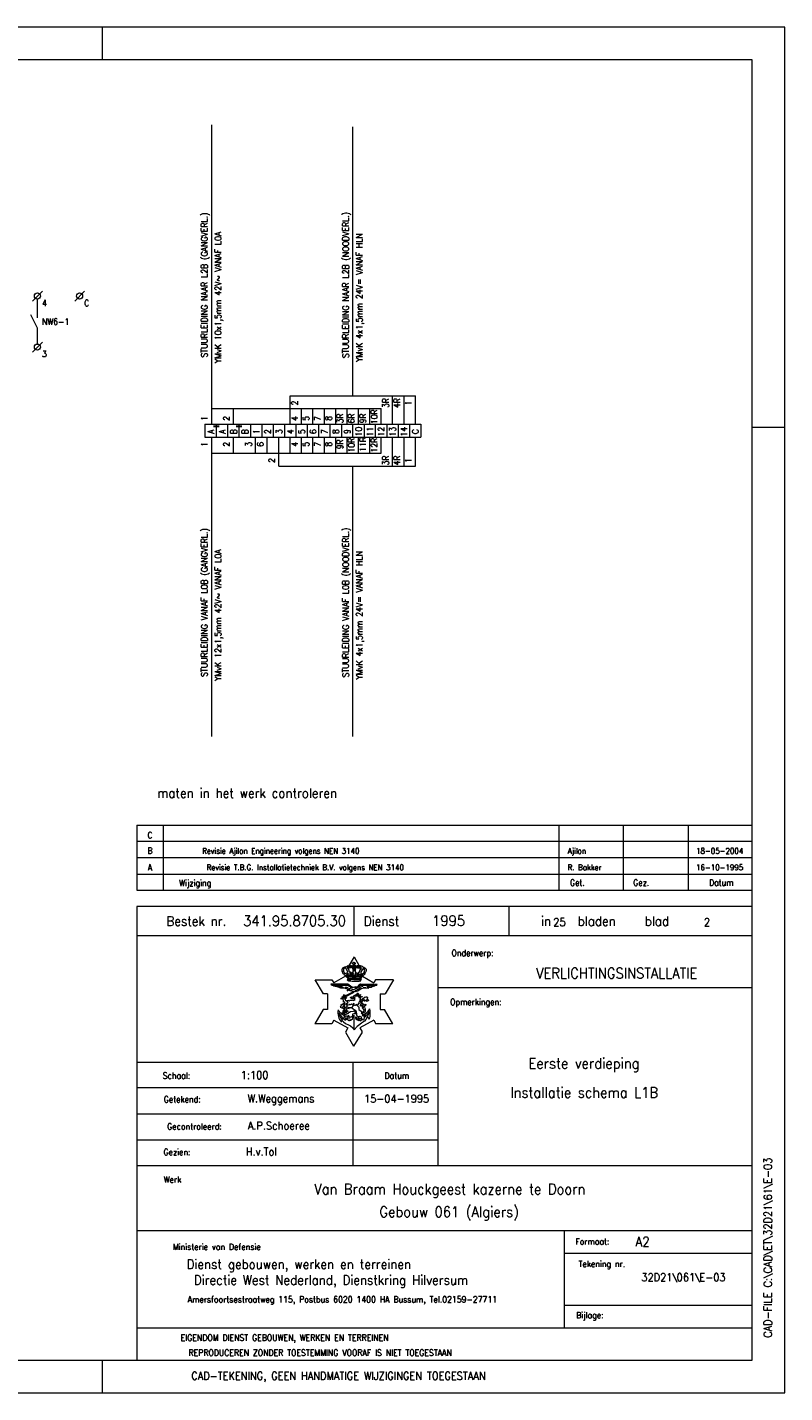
# Model space of a CAD drawing. Header units: metres. Extents: x 0 to 59.4, y 0 to 42.
# Tile 3 of 3: x 36.1 to 59.4, y 0 to 42. Entities that reach past the tile are written whole.
import ezdxf
from ezdxf.enums import TextEntityAlignment as Align

# ---------------------------------------------------------------- set-up
doc = ezdxf.new("R2010")
doc.units = ezdxf.units.M
doc.header["$MEASUREMENT"] = 0
doc.layers.add('Level 1', color=1, linetype='Continuous', lineweight=0)
doc.styles.add('Style-STANDARD', font='STANDARD.shx')

# ---------------------------------------------------------------- blocks, each defined once
blk = doc.blocks.new('A2')
at = {"layer": 'Level 1', "color": 1, "linetype": 'Continuous', "lineweight": 0}
for p, q in [((5.94, 4.2), (0, 4.2)), ((3.84, 4.1), (3.84, 4.2)), ((5.94, 0), (5.94, 4.2)), ((5.84, 2.97), (5.94, 2.97)), ((3.84, 0), (3.84, 0.1)), ((0, 0), (5.94, 0))]:
    blk.add_line(p, q, dxfattribs=at)
at = {"layer": 'Level 1', "color": 140, "linetype": 'Continuous', "lineweight": 0}
blk.add_3dface([(0.1, 0.1), (5.84, 0.1), (5.84, 4.1), (0.1, 4.1)], dxfattribs=at)

msp = doc.modelspace()

# ---------------------------------------------------------------- linework, layer by layer
at = {"layer": 'Level 1', "color": 1, "linetype": 'Continuous', "lineweight": 0}
for p, q in [((41.758, 39), (41.758, 29.789)), ((46.102, 38.938), (46.102, 30.669)), ((36.254, 33.578), (36.559, 33.883)), ((36.402, 33.062), (36.402, 33.625)), ((37.555, 33.578), (37.855, 33.883)), ((36.402, 32.742), (36.203, 33.156)), ((36.402, 32.273), (36.402, 32.742)), ((36.254, 32.008), (36.559, 32.312)), ((44.184, 30.271), (44.184, 30.669)), ((44.184, 30.669), (48.035, 30.669)), ((47.332, 29.789), (47.332, 30.669)), ((47.684, 29.789), (47.684, 30.669)), ((48.035, 29.789), (48.035, 30.669)), ((41.758, 30.271), (46.98, 30.271)), ((42.434, 29.789), (42.434, 30.271)), ((44.184, 29.789), (44.184, 30.271)), ((44.531, 29.789), (44.531, 30.271)), ((44.883, 29.789), (44.883, 30.271)), ((45.234, 29.789), (45.234, 30.271)), ((45.586, 29.789), (45.586, 30.271)), ((45.937, 29.789), (45.937, 30.271)), ((46.285, 29.789), (46.285, 30.271)), ((46.633, 29.789), (46.633, 30.271)), ((46.98, 29.789), (46.98, 30.271)), ((41.555, 29.789), (41.555, 29.391)), ((41.555, 29.789), (48.203, 29.789)), ((41.82, 29.742), (42, 29.742)), ((41.82, 29.734), (42, 29.734)), ((41.82, 29.719), (42, 29.719)), ((41.906, 29.789), (41.906, 29.391)), ((42.254, 29.789), (42.254, 29.391)), ((42.519, 29.742), (42.695, 29.742)), ((42.519, 29.734), (42.695, 29.734)), ((42.519, 29.719), (42.695, 29.719)), ((42.605, 29.789), (42.605, 29.391)), ((42.957, 29.789), (42.957, 29.391)), ((43.305, 29.789), (43.305, 29.391)), ((43.656, 29.789), (43.656, 29.391)), ((44.004, 29.789), (44.004, 29.391)), ((44.355, 29.789), (44.355, 29.391)), ((44.703, 29.789), (44.703, 29.391)), ((45.055, 29.789), (45.055, 29.391)), ((45.406, 29.789), (45.406, 29.391)), ((45.758, 29.789), (45.758, 29.391)), ((46.102, 29.789), (46.102, 29.391)), ((46.453, 29.789), (46.453, 29.391)), ((46.801, 29.789), (46.801, 29.391)), ((47.152, 29.789), (47.152, 29.391)), ((47.504, 29.789), (47.504, 29.391)), ((47.852, 29.789), (47.852, 29.391)), ((48.203, 29.789), (48.203, 29.391)), ((41.555, 29.391), (48.203, 29.391)), ((41.758, 29.391), (41.758, 20.188)), ((42.434, 28.903), (42.434, 29.391)), ((43.117, 28.903), (43.117, 29.391)), ((43.477, 28.903), (43.477, 29.391)), ((43.836, 28.504), (43.836, 29.391)), ((44.184, 28.903), (44.184, 29.391)), ((44.531, 28.903), (44.531, 29.391)), ((44.883, 28.903), (44.883, 29.391)), ((45.234, 28.903), (45.234, 29.391)), ((45.586, 28.903), (45.586, 29.391)), ((45.937, 28.903), (45.937, 29.391)), ((46.285, 28.903), (46.285, 29.391)), ((46.633, 28.903), (46.633, 29.391)), ((46.98, 28.903), (46.98, 29.391)), ((47.332, 28.504), (47.332, 29.391)), ((47.684, 28.504), (47.684, 29.391)), ((48.035, 28.504), (48.035, 29.391)), ((41.758, 28.903), (46.98, 28.903)), ((43.836, 28.504), (48.035, 28.504)), ((46.102, 28.504), (46.102, 20.188)), ((39.462, 17.461), (58.4, 17.461)), ((39.462, 17.461), (39.462, 15.461)), ((40.267, 17.461), (40.267, 15.461)), ((52.447, 17.461), (52.447, 15.461)), ((54.431, 17.461), (54.431, 15.461)), ((56.427, 17.461), (56.427, 15.461)), ((39.462, 16.961), (58.4, 16.961)), ((39.462, 16.461), (58.4, 16.461)), ((39.462, 15.953), (58.4, 15.953)), ((39.462, 15.461), (58.4, 15.461)), ((39.462, 14.953), (39.462, 1)), ((58.4, 14.953), (39.462, 14.953)), ((46.146, 14.062), (46.146, 14.953)), ((50.923, 14.062), (50.923, 14.953)), ((39.462, 14.062), (58.4, 14.062)), ((48.732, 6.984), (48.732, 14.062)), ((45.779, 13.031), (45.802, 13.07)), ((45.779, 12.984), (45.779, 13.031)), ((45.802, 13.07), (45.838, 13.094)), ((45.845, 13.055), (45.818, 13.016)), ((45.838, 13.094), (45.884, 13.109)), ((45.861, 13.055), (45.845, 13.055)), ((45.892, 13.07), (45.861, 13.055)), ((45.884, 13.109), (45.908, 13.102)), ((45.959, 12.938), (45.892, 13.07)), ((45.908, 13.102), (45.927, 13.109)), ((45.927, 13.109), (45.939, 13.133)), ((45.939, 13.133), (45.955, 13.133)), ((45.966, 13.109), (45.943, 13.078)), ((45.943, 13.078), (45.943, 13.047)), ((45.943, 13.047), (45.963, 13.055)), ((45.955, 13.133), (45.966, 13.149)), ((45.963, 13.055), (45.982, 12.992)), ((45.966, 13.149), (45.986, 13.141)), ((46.099, 13.102), (45.966, 13.109)), ((45.986, 13.141), (46.025, 13.149)), ((46.146, 13.406), (45.994, 13.149)), ((46.025, 13.149), (46.041, 13.141)), ((46.041, 13.141), (46.056, 13.141)), ((46.056, 13.141), (46.103, 13.125)), ((46.099, 13.188), (46.099, 13.219)), ((46.099, 13.219), (46.13, 13.219)), ((46.13, 13.188), (46.099, 13.188)), ((46.13, 12.961), (46.099, 13.102)), ((46.103, 13.125), (46.111, 13.149)), ((46.111, 13.149), (46.13, 13.172)), ((46.17, 13.133), (46.115, 13.133)), ((46.13, 13.219), (46.13, 13.242)), ((46.13, 13.242), (46.154, 13.242)), ((46.13, 13.172), (46.13, 13.188)), ((46.13, 13.133), (46.138, 12.984)), ((46.146, 13.406), (46.298, 13.149)), ((46.154, 13.242), (46.154, 13.219)), ((46.154, 13.219), (46.185, 13.219)), ((46.185, 13.188), (46.158, 13.188)), ((46.158, 13.188), (46.158, 13.172)), ((46.158, 13.172), (46.177, 13.156)), ((46.166, 12.984), (46.17, 13.133)), ((46.17, 13.133), (46.177, 13.133)), ((46.177, 13.156), (46.177, 13.133)), ((46.177, 13.133), (46.216, 13.125)), ((46.189, 13.078), (46.177, 12.953)), ((46.185, 13.219), (46.185, 13.188)), ((46.209, 13.102), (46.189, 13.078)), ((46.295, 13.109), (46.209, 13.102)), ((46.216, 13.125), (46.24, 13.141)), ((46.24, 13.141), (46.295, 13.149)), ((46.295, 13.149), (46.341, 13.141)), ((46.341, 13.102), (46.295, 13.109)), ((46.306, 12.922), (46.341, 13.039)), ((46.338, 13.141), (46.396, 13.117)), ((46.338, 13.024), (46.361, 13.024)), ((46.369, 13.086), (46.341, 13.102)), ((46.361, 13.024), (46.369, 13.086)), ((46.423, 13.047), (46.38, 12.977)), ((46.396, 13.117), (46.423, 13.094)), ((46.423, 13.094), (46.451, 13.086)), ((46.455, 13.024), (46.423, 13.047)), ((46.451, 13.086), (46.486, 13.062)), ((46.474, 13), (46.455, 13.024)), ((46.486, 13.062), (46.517, 13.031)), ((46.517, 13.031), (46.517, 12.984)), ((44.951, 12.703), (45.466, 12.703)), ((45.205, 12.274), (44.951, 12.703)), ((45.466, 12.703), (45.521, 12.609)), ((45.884, 12.812), (45.521, 12.609)), ((45.783, 12.969), (45.779, 12.984)), ((45.798, 12.938), (45.783, 12.969)), ((45.802, 12.914), (45.798, 12.938)), ((45.814, 12.883), (45.802, 12.914)), ((45.838, 12.875), (45.814, 12.883)), ((45.818, 13.016), (45.826, 12.969)), ((45.826, 12.969), (45.853, 12.906)), ((45.849, 12.844), (45.838, 12.875)), ((45.888, 12.812), (45.849, 12.844)), ((45.853, 12.906), (45.877, 12.906)), ((45.877, 12.906), (45.892, 12.891)), ((45.912, 12.797), (45.888, 12.812)), ((45.892, 12.891), (45.908, 12.875)), ((45.908, 12.875), (45.896, 12.852)), ((45.896, 12.852), (45.908, 12.828)), ((45.908, 12.828), (45.923, 12.836)), ((45.912, 12.797), (45.943, 12.812)), ((45.912, 12.797), (45.931, 12.774)), ((45.931, 12.852), (45.92, 12.891)), ((45.92, 12.891), (45.927, 12.891)), ((45.923, 12.836), (45.931, 12.852)), ((45.927, 12.891), (45.943, 12.852)), ((45.931, 12.774), (45.955, 12.734)), ((45.939, 12.922), (45.959, 12.938)), ((45.947, 12.891), (45.939, 12.922)), ((45.943, 12.852), (45.966, 12.844)), ((45.943, 12.812), (45.947, 12.828)), ((45.97, 12.891), (45.947, 12.891)), ((45.947, 12.828), (45.97, 12.82)), ((45.947, 12.688), (45.951, 12.719)), ((45.955, 12.734), (45.951, 12.719)), ((45.966, 12.844), (45.97, 12.844)), ((45.974, 12.875), (45.97, 12.891)), ((45.97, 12.82), (45.986, 12.82)), ((45.986, 12.859), (45.974, 12.875)), ((45.974, 12.844), (45.986, 12.859)), ((45.982, 12.992), (45.986, 12.977)), ((45.986, 12.977), (45.998, 12.961)), ((45.986, 12.82), (46.002, 12.836)), ((45.998, 12.961), (45.994, 12.945)), ((45.994, 12.945), (46.033, 12.945)), ((46.002, 12.836), (46.045, 12.828)), ((46.037, 12.922), (46.017, 12.899)), ((46.017, 12.899), (46.021, 12.859)), ((46.021, 12.859), (46.06, 12.859)), ((46.033, 12.945), (46.037, 12.922)), ((46.045, 12.828), (46.076, 12.852)), ((46.06, 12.867), (46.064, 12.922)), ((46.064, 12.922), (46.072, 12.914)), ((46.072, 12.914), (46.095, 12.867)), ((46.076, 12.852), (46.111, 12.828)), ((46.095, 12.867), (46.111, 12.852)), ((46.103, 12.938), (46.123, 12.953)), ((46.103, 12.914), (46.103, 12.938)), ((46.13, 12.899), (46.103, 12.914)), ((46.111, 12.852), (46.13, 12.867)), ((46.111, 12.828), (46.13, 12.828)), ((46.123, 12.953), (46.13, 12.961)), ((46.13, 12.867), (46.13, 12.899)), ((46.13, 12.828), (46.138, 12.828)), ((46.138, 12.984), (46.166, 12.984)), ((46.138, 12.828), (46.15, 12.852)), ((46.15, 12.852), (46.177, 12.828)), ((46.177, 12.953), (46.201, 12.938)), ((46.205, 12.914), (46.177, 12.906)), ((46.177, 12.906), (46.177, 12.867)), ((46.177, 12.867), (46.197, 12.859)), ((46.177, 12.828), (46.209, 12.828)), ((46.197, 12.852), (46.213, 12.859)), ((46.201, 12.938), (46.205, 12.914)), ((46.209, 12.828), (46.232, 12.844)), ((46.213, 12.859), (46.232, 12.906)), ((46.232, 12.906), (46.24, 12.906)), ((46.232, 12.844), (46.259, 12.828)), ((46.24, 12.906), (46.244, 12.859)), ((46.244, 12.859), (46.267, 12.852)), ((46.259, 12.828), (46.271, 12.812)), ((46.263, 12.906), (46.271, 12.922)), ((46.295, 12.883), (46.263, 12.906)), ((46.267, 12.852), (46.291, 12.859)), ((46.271, 12.922), (46.306, 12.922)), ((46.271, 12.812), (46.298, 12.828)), ((46.291, 12.859), (46.295, 12.883)), ((46.298, 12.828), (46.306, 12.812)), ((46.306, 12.812), (46.326, 12.805)), ((46.326, 12.867), (46.318, 12.836)), ((46.318, 12.836), (46.334, 12.82)), ((46.361, 12.883), (46.326, 12.867)), ((46.326, 12.805), (46.353, 12.812)), ((46.334, 12.82), (46.349, 12.828)), ((46.345, 12.82), (46.369, 12.859)), ((46.38, 12.977), (46.353, 12.922)), ((46.353, 12.922), (46.361, 12.883)), ((46.353, 12.812), (46.369, 12.789)), ((46.369, 12.758), (46.357, 12.719)), ((46.357, 12.719), (46.361, 12.695)), ((46.357, 12.672), (46.357, 12.703)), ((46.38, 12.852), (46.365, 12.82)), ((46.365, 12.82), (46.388, 12.82)), ((46.369, 12.859), (46.38, 12.852)), ((46.369, 12.789), (46.38, 12.774)), ((46.377, 12.774), (46.369, 12.758)), ((46.42, 12.82), (46.373, 12.781)), ((46.388, 12.82), (46.412, 12.836)), ((46.408, 12.891), (46.447, 12.906)), ((46.412, 12.836), (46.408, 12.891)), ((46.408, 12.812), (46.752, 12.609)), ((46.478, 12.875), (46.42, 12.82)), ((46.447, 12.906), (46.474, 13)), ((46.486, 12.93), (46.478, 12.906)), ((46.478, 12.906), (46.478, 12.875)), ((46.509, 12.945), (46.486, 12.93)), ((46.517, 12.984), (46.509, 12.945)), ((46.806, 12.703), (46.752, 12.609)), ((47.365, 12.703), (46.806, 12.703)), ((47.365, 12.703), (47.107, 12.266)), ((45.326, 12.274), (45.209, 12.274)), ((45.326, 12.274), (45.326, 11.789)), ((45.888, 12.562), (45.431, 12.562)), ((45.431, 12.562), (45.47, 12.539)), ((45.47, 12.539), (45.494, 12.539)), ((45.494, 12.539), (45.517, 12.516)), ((45.502, 12.539), (45.611, 12.539)), ((45.517, 12.516), (45.619, 12.492)), ((45.588, 12.508), (45.724, 12.516)), ((45.611, 12.539), (45.791, 12.539)), ((45.619, 12.492), (45.728, 12.453)), ((45.658, 12.492), (45.791, 12.5)), ((45.713, 12.469), (45.826, 12.477)), ((45.728, 12.453), (45.857, 12.453)), ((45.783, 12.18), (45.802, 12.188)), ((45.791, 12.539), (45.931, 12.531)), ((45.798, 12.18), (45.814, 12.188)), ((45.802, 12.188), (45.822, 12.195)), ((45.814, 12.188), (45.83, 12.164)), ((45.822, 12.195), (45.826, 12.203)), ((45.826, 12.234), (45.853, 12.25)), ((45.838, 12.203), (45.826, 12.234)), ((45.826, 12.203), (45.838, 12.203)), ((45.857, 12.195), (45.838, 12.211)), ((45.853, 12.453), (45.896, 12.461)), ((45.853, 12.25), (45.877, 12.211)), ((45.857, 12.453), (45.892, 12.43)), ((45.857, 12.172), (45.857, 12.195)), ((45.877, 12.211), (46.103, 12.32)), ((45.877, 12.211), (45.888, 12.18)), ((45.884, 12.484), (45.966, 12.469)), ((45.884, 12.195), (45.923, 12.219)), ((45.955, 12.562), (45.888, 12.562)), ((46.123, 12.297), (45.888, 12.18)), ((45.892, 12.43), (45.904, 12.438)), ((45.904, 12.438), (45.92, 12.43)), ((45.92, 12.43), (45.982, 12.414)), ((45.931, 12.531), (46.088, 12.453)), ((45.978, 12.391), (45.935, 12.383)), ((45.935, 12.383), (45.935, 12.359)), ((45.935, 12.359), (45.982, 12.383)), ((46.037, 12.5), (45.955, 12.562)), ((45.994, 12.422), (45.978, 12.414)), ((45.982, 12.414), (45.978, 12.391)), ((45.982, 12.383), (46.013, 12.367)), ((46.029, 12.438), (45.994, 12.422)), ((46.002, 12.406), (46.029, 12.399)), ((46.002, 12.266), (46.068, 12.289)), ((46.013, 12.391), (46.005, 12.399)), ((46.029, 12.399), (46.013, 12.391)), ((46.013, 12.367), (46.025, 12.375)), ((46.025, 12.375), (46.037, 12.367)), ((46.08, 12.445), (46.029, 12.438)), ((46.119, 12.469), (46.037, 12.5)), ((46.037, 12.367), (46.091, 12.352)), ((46.06, 12.367), (46.072, 12.383)), ((46.072, 12.383), (46.08, 12.399)), ((46.08, 12.399), (46.076, 12.406)), ((46.076, 12.406), (46.115, 12.406)), ((46.119, 12.469), (46.08, 12.445)), ((46.091, 12.352), (46.123, 12.336)), ((46.103, 12.32), (46.13, 12.32)), ((46.107, 12.18), (46.142, 12.203)), ((46.115, 12.406), (46.138, 12.406)), ((46.193, 12.484), (46.119, 12.469)), ((46.123, 12.336), (46.185, 12.336)), ((46.13, 12.32), (46.123, 12.297)), ((46.138, 12.406), (46.189, 12.422)), ((46.142, 12.203), (46.146, 12.219)), ((46.146, 12.219), (46.216, 12.25)), ((46.166, 12.375), (46.228, 12.375)), ((46.17, 12.203), (46.173, 12.211)), ((46.197, 12.195), (46.17, 12.203)), ((46.173, 12.453), (46.197, 12.461)), ((46.177, 12.211), (46.193, 12.203)), ((46.185, 12.336), (46.263, 12.359)), ((46.189, 12.422), (46.236, 12.438)), ((46.24, 12.477), (46.193, 12.484)), ((46.193, 12.203), (46.213, 12.203)), ((46.197, 12.461), (46.228, 12.484)), ((46.213, 12.188), (46.197, 12.195)), ((46.213, 12.203), (46.213, 12.188)), ((46.216, 12.25), (46.24, 12.266)), ((46.216, 12.25), (46.252, 12.219)), ((46.228, 12.406), (46.287, 12.399)), ((46.236, 12.438), (46.263, 12.461)), ((46.236, 12.258), (46.287, 12.203)), ((46.295, 12.539), (46.24, 12.477)), ((46.24, 12.266), (46.252, 12.297)), ((46.252, 12.297), (46.279, 12.274)), ((46.252, 12.219), (46.275, 12.188)), ((46.263, 12.461), (46.341, 12.531)), ((46.263, 12.359), (46.369, 12.43)), ((46.279, 12.274), (46.271, 12.25)), ((46.271, 12.25), (46.283, 12.25)), ((46.275, 12.188), (46.295, 12.195)), ((46.283, 12.25), (46.295, 12.25)), ((46.287, 12.438), (46.338, 12.438)), ((46.287, 12.203), (46.306, 12.188)), ((46.295, 12.25), (46.291, 12.227)), ((46.291, 12.227), (46.302, 12.219)), ((46.341, 12.562), (46.295, 12.539)), ((46.295, 12.195), (46.302, 12.18)), ((46.302, 12.219), (46.31, 12.234)), ((46.306, 12.188), (46.338, 12.156)), ((46.31, 12.234), (46.341, 12.25)), ((46.318, 12.469), (46.427, 12.5)), ((46.345, 12.227), (46.322, 12.203)), ((46.322, 12.203), (46.33, 12.195)), ((46.33, 12.195), (46.345, 12.188)), ((46.857, 12.555), (46.341, 12.562)), ((46.341, 12.531), (46.533, 12.531)), ((46.341, 12.25), (46.345, 12.227)), ((46.345, 12.188), (46.345, 12.18)), ((46.365, 12.172), (46.377, 12.188)), ((46.369, 12.43), (46.455, 12.453)), ((46.377, 12.188), (46.408, 12.18)), ((46.431, 12.477), (46.509, 12.469)), ((46.455, 12.453), (46.588, 12.445)), ((46.533, 12.531), (46.775, 12.539)), ((46.537, 12.5), (46.713, 12.516)), ((46.537, 12.477), (46.627, 12.484)), ((46.588, 12.445), (46.603, 12.469)), ((46.603, 12.469), (46.67, 12.477)), ((46.67, 12.477), (46.705, 12.492)), ((46.705, 12.492), (46.736, 12.5)), ((46.736, 12.5), (46.748, 12.508)), ((46.748, 12.508), (46.791, 12.516)), ((46.791, 12.516), (46.806, 12.539)), ((46.806, 12.539), (46.845, 12.539)), ((46.845, 12.539), (46.857, 12.555)), ((46.947, 12.266), (46.947, 11.789)), ((46.947, 12.266), (47.107, 12.266)), ((48.732, 12.469), (58.4, 12.469)), ((45.197, 11.789), (44.935, 11.344)), ((45.326, 11.789), (45.197, 11.789)), ((45.759, 11.649), (45.65, 11.781)), ((45.74, 11.875), (45.724, 11.859)), ((45.724, 11.859), (45.748, 11.852)), ((45.755, 11.906), (45.732, 11.899)), ((45.732, 11.899), (45.74, 11.875)), ((45.763, 11.922), (45.744, 11.93)), ((45.744, 11.93), (45.755, 11.906)), ((45.748, 12.133), (45.787, 12.156)), ((45.755, 12.109), (45.748, 12.133)), ((45.748, 11.852), (45.838, 11.812)), ((45.802, 12.117), (45.755, 12.109)), ((45.787, 11.93), (45.763, 11.945)), ((45.763, 11.945), (45.763, 11.922)), ((45.779, 12.156), (45.802, 12.141)), ((45.787, 12.156), (45.783, 12.18)), ((45.81, 11.938), (45.783, 11.953)), ((45.783, 11.953), (45.787, 11.93)), ((45.783, 11.875), (45.81, 11.836)), ((45.81, 12.156), (45.798, 12.18)), ((45.81, 12.149), (45.798, 12.141)), ((45.798, 12.141), (45.802, 12.117)), ((45.798, 11.891), (45.81, 11.859)), ((45.802, 12.141), (45.81, 12.156)), ((45.818, 12.062), (45.802, 12.117)), ((45.822, 11.766), (45.802, 11.734)), ((45.806, 12.141), (45.826, 12.156)), ((45.818, 11.945), (45.806, 11.969)), ((45.806, 11.969), (45.81, 11.938)), ((45.806, 11.906), (45.834, 11.859)), ((45.826, 12.125), (45.81, 12.149)), ((45.826, 12.008), (45.818, 12.062)), ((45.83, 11.953), (45.818, 11.945)), ((45.834, 11.774), (45.822, 11.766)), ((45.834, 12.164), (45.826, 12.125)), ((45.845, 12.024), (45.826, 12.008)), ((45.838, 11.961), (45.826, 11.984)), ((45.826, 11.984), (45.83, 11.953)), ((45.834, 11.789), (45.83, 11.774)), ((45.83, 11.774), (45.834, 11.774)), ((45.853, 12.172), (45.834, 12.164)), ((45.845, 11.789), (45.834, 11.789)), ((45.861, 11.961), (45.838, 11.961)), ((45.838, 11.914), (45.845, 11.875)), ((45.857, 11.82), (45.838, 11.812)), ((45.838, 11.812), (45.841, 11.789)), ((45.841, 11.789), (45.845, 11.789)), ((45.841, 11.758), (45.845, 11.766)), ((45.865, 12), (45.845, 12.024)), ((45.865, 11.781), (45.845, 11.789)), ((45.845, 11.789), (45.865, 11.789)), ((45.845, 11.766), (45.853, 11.774)), ((45.849, 11.953), (45.861, 11.961)), ((45.849, 11.93), (45.849, 11.953)), ((45.865, 11.852), (45.849, 11.93)), ((45.865, 11.852), (45.853, 11.836)), ((45.853, 11.836), (45.853, 11.828)), ((45.853, 11.774), (45.865, 11.781)), ((45.873, 12.156), (45.857, 12.172)), ((45.892, 11.828), (45.857, 11.82)), ((45.877, 11.766), (45.857, 11.758)), ((45.873, 11.953), (45.865, 12)), ((45.892, 11.844), (45.865, 11.852)), ((45.865, 11.789), (45.877, 11.766)), ((45.873, 12.141), (45.873, 12.156)), ((45.888, 12.117), (45.873, 12.141)), ((45.873, 12.094), (45.873, 12.141)), ((45.904, 12.055), (45.873, 12.094)), ((45.9, 11.938), (45.873, 11.953)), ((45.888, 12.18), (45.912, 12.133)), ((45.912, 12.133), (45.888, 12.117)), ((45.904, 11.852), (45.888, 11.844)), ((45.888, 11.844), (45.892, 11.828)), ((45.912, 11.945), (45.9, 11.938)), ((45.947, 12.024), (45.904, 12.055)), ((45.92, 11.883), (45.904, 11.852)), ((45.908, 11.781), (45.923, 11.805)), ((45.939, 11.727), (45.908, 11.781)), ((45.912, 11.953), (45.939, 11.984)), ((45.916, 11.914), (45.912, 11.953)), ((45.955, 11.93), (45.916, 11.914)), ((45.931, 11.922), (45.92, 11.883)), ((45.923, 11.805), (45.959, 11.82)), ((45.939, 11.984), (45.966, 12)), ((45.947, 12.031), (45.959, 12.07)), ((45.966, 12), (45.947, 12.031)), ((45.986, 11.922), (45.955, 11.93)), ((45.97, 11.844), (45.955, 11.852)), ((45.955, 11.852), (46.037, 11.844)), ((45.959, 12.07), (45.994, 12.055)), ((45.959, 11.82), (45.978, 11.828)), ((45.986, 11.844), (45.97, 11.828)), ((45.97, 11.828), (45.97, 11.844)), ((45.978, 11.828), (45.994, 11.82)), ((46.013, 11.938), (45.986, 11.922)), ((45.998, 11.828), (45.986, 11.844)), ((45.994, 12.055), (46.025, 12.07)), ((45.994, 11.82), (45.998, 11.828)), ((46.037, 11.93), (46.013, 11.938)), ((46.025, 12.07), (46.072, 12.07)), ((46.072, 11.953), (46.037, 11.93)), ((46.037, 11.844), (46.045, 11.828)), ((46.041, 12.164), (46.076, 12.172)), ((46.045, 12.133), (46.041, 12.164)), ((46.08, 12.117), (46.045, 12.133)), ((46.045, 11.828), (46.052, 11.844)), ((46.052, 11.844), (46.072, 11.852)), ((46.052, 11.844), (46.107, 11.82)), ((46.076, 12.172), (46.064, 12.156)), ((46.064, 12.156), (46.08, 12.133)), ((46.072, 12.07), (46.088, 12.07)), ((46.084, 11.945), (46.072, 11.953)), ((46.072, 11.852), (46.103, 11.867)), ((46.127, 12.133), (46.08, 12.117)), ((46.08, 12.133), (46.119, 12.133)), ((46.127, 11.953), (46.084, 11.945)), ((46.088, 12.07), (46.088, 12.086)), ((46.088, 12.086), (46.13, 12.062)), ((46.103, 11.867), (46.127, 11.922)), ((46.13, 12.156), (46.107, 12.18)), ((46.107, 11.82), (46.162, 11.781)), ((46.119, 12.133), (46.146, 12.141)), ((46.134, 12.125), (46.127, 12.133)), ((46.138, 11.977), (46.127, 11.953)), ((46.127, 11.922), (46.146, 11.945)), ((46.158, 12.164), (46.13, 12.156)), ((46.138, 12.094), (46.13, 12.125)), ((46.13, 12.125), (46.17, 12.125)), ((46.13, 12.062), (46.181, 12.086)), ((46.173, 12.102), (46.138, 12.094)), ((46.142, 11.945), (46.138, 11.977)), ((46.146, 12.141), (46.142, 12.156)), ((46.158, 11.906), (46.142, 11.945)), ((46.146, 12.149), (46.17, 12.141)), ((46.177, 12.149), (46.158, 12.164)), ((46.193, 11.914), (46.158, 11.906)), ((46.162, 11.781), (46.193, 11.766)), ((46.17, 12.125), (46.177, 12.149)), ((46.181, 12.086), (46.173, 12.102)), ((46.213, 11.945), (46.193, 11.914)), ((46.193, 11.766), (46.197, 11.742)), ((46.24, 11.922), (46.213, 11.945)), ((46.263, 11.922), (46.24, 11.922)), ((46.24, 11.922), (46.255, 11.899)), ((46.255, 11.899), (46.291, 11.859)), ((46.271, 11.953), (46.259, 11.945)), ((46.259, 11.945), (46.263, 11.922)), ((46.291, 11.953), (46.271, 11.953)), ((46.291, 11.961), (46.275, 11.977)), ((46.275, 11.977), (46.287, 11.961)), ((46.287, 11.961), (46.291, 11.953)), ((46.298, 11.961), (46.291, 11.961)), ((46.291, 11.859), (46.298, 11.789)), ((46.302, 12.18), (46.295, 12.156)), ((46.295, 12.156), (46.302, 12.156)), ((46.306, 12.008), (46.295, 12)), ((46.295, 12), (46.295, 11.992)), ((46.295, 11.992), (46.302, 11.977)), ((46.314, 11.977), (46.298, 11.961)), ((46.298, 11.789), (46.361, 11.734)), ((46.302, 12.156), (46.338, 12.149)), ((46.302, 11.977), (46.314, 11.977)), ((46.314, 12.039), (46.306, 12.008)), ((46.334, 12.031), (46.314, 12.039)), ((46.338, 12.102), (46.322, 12.102)), ((46.322, 12.102), (46.334, 12.062)), ((46.334, 12.062), (46.334, 12.031)), ((46.369, 12.164), (46.338, 12.149)), ((46.338, 12.156), (46.338, 12.149)), ((46.338, 12.149), (46.338, 12.117)), ((46.338, 12.117), (46.338, 12.102)), ((46.345, 12.18), (46.365, 12.172)), ((46.345, 11.914), (46.353, 11.953)), ((46.349, 11.891), (46.345, 11.914)), ((46.384, 11.922), (46.349, 11.891)), ((46.353, 12.024), (46.377, 12.094)), ((46.369, 11.969), (46.353, 12.024)), ((46.353, 11.953), (46.369, 11.969)), ((46.408, 12.18), (46.369, 12.164)), ((46.396, 11.969), (46.369, 11.969)), ((46.377, 12.094), (46.443, 12.141)), ((46.412, 11.922), (46.38, 11.922)), ((46.4, 11.875), (46.384, 11.922)), ((46.408, 12.062), (46.388, 12.016)), ((46.388, 12.016), (46.388, 11.984)), ((46.388, 11.984), (46.396, 11.969)), ((46.396, 11.977), (46.427, 11.961)), ((46.435, 11.836), (46.4, 11.875)), ((46.447, 12.086), (46.408, 12.062)), ((46.408, 11.836), (46.408, 11.852)), ((46.408, 11.852), (46.435, 11.836)), ((46.455, 11.781), (46.408, 11.836)), ((46.439, 11.883), (46.412, 11.922)), ((46.427, 11.961), (46.451, 11.945)), ((46.463, 11.859), (46.439, 11.883)), ((46.443, 12.141), (46.478, 12.156)), ((46.443, 11.727), (46.455, 11.781)), ((46.463, 12.086), (46.447, 12.086)), ((46.451, 11.945), (46.474, 11.953)), ((46.455, 12.047), (46.47, 12.07)), ((46.478, 12.039), (46.455, 12.047)), ((46.47, 12.07), (46.463, 12.086)), ((46.49, 11.914), (46.463, 11.906)), ((46.463, 11.906), (46.466, 11.875)), ((46.466, 11.875), (46.463, 11.859)), ((46.463, 11.852), (46.486, 11.805)), ((46.474, 12.164), (46.486, 12.172)), ((46.478, 12.156), (46.474, 12.164)), ((46.474, 11.953), (46.509, 11.938)), ((46.502, 12.062), (46.478, 12.039)), ((46.486, 12.172), (46.509, 12.156)), ((46.486, 11.805), (46.486, 11.734)), ((46.502, 11.899), (46.49, 11.914)), ((46.529, 12.062), (46.502, 12.062)), ((46.509, 11.938), (46.502, 11.899)), ((46.509, 12.156), (46.517, 12.164)), ((46.517, 12.164), (46.517, 12.172)), ((46.517, 12.172), (46.548, 12.172)), ((46.541, 12.047), (46.529, 12.062)), ((46.529, 11.688), (46.611, 11.781)), ((46.533, 12.031), (46.541, 12.047)), ((46.548, 12.031), (46.533, 12.031)), ((46.552, 12.117), (46.541, 12.094)), ((46.541, 12.094), (46.556, 12.102)), ((46.548, 12.172), (46.564, 12.149)), ((46.56, 12.062), (46.548, 12.031)), ((46.564, 12.149), (46.552, 12.117)), ((46.556, 12.102), (46.588, 12.07)), ((46.584, 12.047), (46.56, 12.062)), ((46.588, 12.07), (46.584, 12.047)), ((46.611, 11.781), (46.634, 11.812)), ((46.947, 11.789), (47.088, 11.789)), ((47.345, 11.344), (47.088, 11.789)), ((45.466, 11.344), (44.935, 11.344)), ((45.529, 11.461), (45.466, 11.344)), ((45.529, 11.461), (45.955, 11.219)), ((45.681, 11.68), (45.677, 11.672)), ((45.677, 11.672), (45.677, 11.633)), ((45.677, 11.633), (45.705, 11.586)), ((45.759, 11.578), (45.681, 11.68)), ((45.705, 11.586), (45.736, 11.516)), ((45.736, 11.516), (45.779, 11.461)), ((45.744, 11.406), (45.783, 11.453)), ((45.763, 11.672), (45.759, 11.649)), ((45.759, 11.649), (45.783, 11.633)), ((45.873, 11.57), (45.759, 11.649)), ((45.806, 11.508), (45.759, 11.578)), ((45.791, 11.672), (45.763, 11.672)), ((45.783, 11.633), (45.791, 11.649)), ((45.783, 11.453), (45.822, 11.406)), ((45.81, 11.672), (45.791, 11.672)), ((45.791, 11.649), (45.822, 11.649)), ((45.802, 11.734), (45.806, 11.703)), ((45.806, 11.703), (45.818, 11.672)), ((45.888, 11.445), (45.806, 11.508)), ((45.818, 11.672), (45.81, 11.672)), ((45.81, 11.5), (45.873, 11.57)), ((45.822, 11.649), (45.849, 11.664)), ((45.822, 11.406), (45.888, 11.359)), ((45.83, 11.734), (45.841, 11.758)), ((45.838, 11.711), (45.83, 11.734)), ((45.841, 11.609), (45.834, 11.594)), ((45.834, 11.594), (45.853, 11.586)), ((45.853, 11.68), (45.838, 11.711)), ((45.865, 11.617), (45.841, 11.609)), ((45.849, 11.664), (45.853, 11.68)), ((45.853, 11.586), (45.877, 11.562)), ((45.857, 11.758), (45.877, 11.742)), ((45.88, 11.656), (45.865, 11.617)), ((45.877, 11.742), (45.888, 11.742)), ((45.877, 11.562), (45.884, 11.586)), ((45.892, 11.524), (45.877, 11.508)), ((45.877, 11.508), (45.884, 11.477)), ((45.888, 11.742), (45.88, 11.758)), ((45.88, 11.758), (45.923, 11.758)), ((45.88, 11.703), (45.88, 11.734)), ((45.88, 11.734), (45.908, 11.719)), ((45.888, 11.688), (45.88, 11.703)), ((45.888, 11.633), (45.88, 11.656)), ((45.896, 11.477), (45.88, 11.469)), ((45.884, 11.586), (45.912, 11.594)), ((45.92, 11.695), (45.888, 11.688)), ((45.908, 11.625), (45.888, 11.633)), ((45.888, 11.484), (45.9, 11.508)), ((45.888, 11.359), (45.974, 11.312)), ((45.912, 11.524), (45.892, 11.524)), ((45.923, 11.469), (45.896, 11.477)), ((45.9, 11.508), (45.927, 11.524)), ((45.908, 11.719), (45.912, 11.703)), ((45.92, 11.664), (45.908, 11.625)), ((45.912, 11.703), (45.931, 11.711)), ((45.912, 11.594), (45.923, 11.586)), ((45.935, 11.711), (45.92, 11.695)), ((45.939, 11.672), (45.92, 11.664)), ((45.923, 11.758), (45.963, 11.734)), ((45.923, 11.586), (45.931, 11.57)), ((45.935, 11.477), (45.923, 11.469)), ((45.927, 11.524), (45.939, 11.516)), ((45.931, 11.711), (45.939, 11.727)), ((45.931, 11.57), (45.955, 11.547)), ((45.947, 11.516), (45.931, 11.492)), ((45.951, 11.469), (45.931, 11.492)), ((45.963, 11.734), (45.935, 11.711)), ((45.939, 11.649), (45.939, 11.672)), ((45.959, 11.641), (45.939, 11.649)), ((45.974, 11.516), (45.947, 11.516)), ((45.955, 11.586), (45.966, 11.594)), ((45.955, 11.547), (45.955, 11.586)), ((45.974, 11.68), (45.959, 11.641)), ((45.963, 11.445), (45.994, 11.469)), ((45.978, 11.445), (45.963, 11.445)), ((45.966, 11.594), (45.974, 11.617)), ((46.002, 11.695), (45.974, 11.68)), ((45.974, 11.617), (45.978, 11.586)), ((46.013, 11.524), (45.974, 11.516)), ((45.978, 11.586), (46.029, 11.562)), ((45.994, 11.453), (45.978, 11.445)), ((45.994, 11.469), (45.998, 11.461)), ((45.998, 11.445), (46.002, 11.453)), ((46.037, 11.445), (45.998, 11.445)), ((46.013, 11.711), (46.002, 11.688)), ((46.002, 11.453), (46.021, 11.469)), ((46.033, 11.719), (46.013, 11.711)), ((46.029, 11.562), (46.013, 11.524)), ((46.021, 11.469), (46.037, 11.469)), ((46.029, 11.469), (46.037, 11.484)), ((46.115, 11.727), (46.033, 11.719)), ((46.088, 11.484), (46.037, 11.445)), ((46.037, 11.469), (46.045, 11.461)), ((46.072, 11.555), (46.091, 11.594)), ((46.103, 11.555), (46.072, 11.555)), ((46.103, 11.539), (46.088, 11.484)), ((46.142, 11.656), (46.103, 11.641)), ((46.103, 11.641), (46.103, 11.594)), ((46.103, 11.594), (46.103, 11.555)), ((46.158, 11.75), (46.115, 11.727)), ((46.158, 11.649), (46.142, 11.656)), ((46.154, 11.32), (46.15, 11.617)), ((46.197, 11.742), (46.158, 11.75)), ((46.158, 11.742), (46.173, 11.719)), ((46.181, 11.656), (46.158, 11.649)), ((46.173, 11.719), (46.228, 11.664)), ((46.213, 11.649), (46.181, 11.656)), ((46.193, 11.742), (46.209, 11.727)), ((46.205, 11.531), (46.197, 11.562)), ((46.197, 11.562), (46.24, 11.555)), ((46.201, 11.516), (46.236, 11.524)), ((46.213, 11.477), (46.201, 11.516)), ((46.236, 11.524), (46.205, 11.531)), ((46.209, 11.727), (46.216, 11.68)), ((46.228, 11.664), (46.213, 11.649)), ((46.236, 11.5), (46.213, 11.477)), ((46.216, 11.68), (46.228, 11.664)), ((46.232, 11.602), (46.228, 11.664)), ((46.252, 11.578), (46.232, 11.602)), ((46.236, 11.469), (46.236, 11.5)), ((46.248, 11.461), (46.236, 11.469)), ((46.24, 11.555), (46.252, 11.578)), ((46.255, 11.469), (46.263, 11.492)), ((46.259, 11.461), (46.255, 11.469)), ((46.279, 11.453), (46.259, 11.461)), ((46.263, 11.508), (46.271, 11.516)), ((46.263, 11.484), (46.263, 11.508)), ((46.271, 11.516), (46.283, 11.508)), ((46.291, 11.461), (46.279, 11.453)), ((46.377, 11.367), (46.279, 11.297)), ((46.283, 11.508), (46.298, 11.516)), ((46.298, 11.492), (46.287, 11.477)), ((46.287, 11.477), (46.291, 11.461)), ((46.291, 11.578), (46.298, 11.586)), ((46.298, 11.516), (46.291, 11.578)), ((46.298, 11.445), (46.291, 11.461)), ((46.291, 11.461), (46.314, 11.461)), ((46.298, 11.508), (46.295, 11.5)), ((46.295, 11.5), (46.314, 11.492)), ((46.298, 11.586), (46.31, 11.57)), ((46.318, 11.508), (46.298, 11.508)), ((46.302, 11.484), (46.298, 11.492)), ((46.306, 11.438), (46.298, 11.445)), ((46.314, 11.461), (46.302, 11.484)), ((46.318, 11.453), (46.306, 11.438)), ((46.31, 11.57), (46.338, 11.586)), ((46.314, 11.492), (46.314, 11.5)), ((46.341, 11.5), (46.318, 11.508)), ((46.326, 11.453), (46.318, 11.453)), ((46.752, 11.461), (46.322, 11.219)), ((46.334, 11.43), (46.326, 11.453)), ((46.345, 11.43), (46.334, 11.43)), ((46.338, 11.586), (46.357, 11.57)), ((46.373, 11.5), (46.341, 11.5)), ((46.357, 11.461), (46.345, 11.43)), ((46.357, 11.57), (46.365, 11.539)), ((46.384, 11.461), (46.357, 11.461)), ((46.361, 11.734), (46.4, 11.711)), ((46.423, 11.672), (46.361, 11.68)), ((46.361, 11.68), (46.377, 11.672)), ((46.365, 11.539), (46.38, 11.516)), ((46.38, 11.516), (46.373, 11.5)), ((46.377, 11.672), (46.416, 11.641)), ((46.463, 11.43), (46.377, 11.367)), ((46.396, 11.477), (46.384, 11.461)), ((46.455, 11.617), (46.396, 11.609)), ((46.396, 11.609), (46.423, 11.594)), ((46.423, 11.461), (46.396, 11.477)), ((46.4, 11.711), (46.443, 11.727)), ((46.416, 11.641), (46.459, 11.633)), ((46.463, 11.688), (46.423, 11.672)), ((46.423, 11.594), (46.478, 11.586)), ((46.443, 11.484), (46.423, 11.461)), ((46.455, 11.547), (46.443, 11.484)), ((46.459, 11.633), (46.455, 11.625)), ((46.455, 11.625), (46.455, 11.617)), ((46.455, 11.625), (46.521, 11.609)), ((46.482, 11.539), (46.455, 11.547)), ((46.459, 11.633), (46.529, 11.688)), ((46.486, 11.734), (46.463, 11.688)), ((46.509, 11.484), (46.463, 11.43)), ((46.502, 11.562), (46.47, 11.555)), ((46.47, 11.555), (46.482, 11.539)), ((46.478, 11.586), (46.502, 11.57)), ((46.502, 11.57), (46.502, 11.562)), ((46.521, 11.602), (46.505, 11.578)), ((46.56, 11.57), (46.509, 11.484)), ((46.548, 11.633), (46.521, 11.602)), ((46.607, 11.727), (46.548, 11.633)), ((46.56, 11.57), (46.611, 11.672)), ((46.627, 11.492), (46.56, 11.57)), ((46.611, 11.672), (46.607, 11.727)), ((46.752, 11.461), (46.818, 11.344)), ((47.345, 11.344), (46.818, 11.344)), ((45.955, 11.219), (45.88, 11.094)), ((45.88, 11.094), (46.134, 10.656)), ((45.974, 11.312), (46.033, 11.289)), ((46.033, 11.289), (46.107, 11.227)), ((46.107, 11.227), (46.154, 11.164)), ((46.392, 11.094), (46.134, 10.656)), ((46.15, 11.234), (46.154, 11.32)), ((46.154, 11.164), (46.15, 11.234)), ((46.24, 11.266), (46.154, 11.164)), ((46.279, 11.297), (46.24, 11.266)), ((46.322, 11.219), (46.392, 11.102)), ((39.462, 10.172), (47.439, 10.172)), ((46.115, 6.984), (46.115, 10.172)), ((47.338, 10.172), (48.732, 10.172)), ((39.462, 9.383), (47.439, 9.383)), ((47.338, 9.383), (48.732, 9.383)), ((39.462, 8.578), (47.439, 8.578)), ((47.338, 8.578), (48.732, 8.578)), ((39.462, 7.774), (47.439, 7.774)), ((47.338, 7.774), (48.732, 7.774)), ((39.462, 6.984), (58.4, 6.984)), ((39.462, 4.984), (58.4, 4.984)), ((52.623, 2), (52.623, 4.984)), ((52.623, 4.289), (58.4, 4.289)), ((52.623, 2.695), (58.4, 2.695)), ((39.462, 2), (58.4, 2))]:
    msp.add_line(p, q, dxfattribs=at)
at = {"layer": 'Level 1', "color": 1, "linetype": 'Continuous', "lineweight": 0, "flags": 128}
for points in [[(45.857, 13.078), (45.857, 13.078)], [(45.896, 13.078), (45.896, 13.078)], [(45.927, 13.086), (45.927, 13.086)], [(45.931, 13.047), (45.931, 13.047)], [(45.955, 13.117), (45.955, 13.117)], [(46.138, 13.133), (46.138, 13.133)], [(46.138, 13.055), (46.138, 13.055)], [(46.142, 13.102), (46.142, 13.102)], [(46.142, 13.023), (46.142, 13.023)], [(46.22, 13.117), (46.22, 13.117)], [(46.267, 13.117), (46.267, 13.117)], [(46.306, 13.117), (46.306, 13.117)], [(46.345, 13.117), (46.345, 13.117)], [(46.38, 13.094), (46.38, 13.094)], [(46.384, 13.039), (46.384, 13.039)], [(46.4, 13.07), (46.4, 13.07)], [(46.439, 13.063), (46.439, 13.063)], [(46.47, 13.039), (46.47, 13.039)], [(45.798, 12.984), (45.798, 12.984)], [(45.81, 12.938), (45.81, 12.938)], [(45.838, 12.891), (45.838, 12.891)], [(45.873, 12.867), (45.873, 12.867)], [(46.377, 12.781), (46.377, 12.781), (46.377, 12.781), (46.377, 12.781), (46.377, 12.789), (46.377, 12.789), (46.377, 12.789), (46.373, 12.789), (46.373, 12.789), (46.361, 12.797), (46.349, 12.797), (46.334, 12.797), (46.314, 12.805), (46.295, 12.805), (46.275, 12.805), (46.244, 12.812), (46.213, 12.812), (46.181, 12.812), (46.15, 12.812), (46.127, 12.812), (46.095, 12.812), (46.068, 12.812), (46.033, 12.812), (46.009, 12.805), (45.982, 12.805), (45.966, 12.805), (45.951, 12.797), (45.935, 12.797), (45.923, 12.789), (45.916, 12.789), (45.916, 12.789), (45.916, 12.789), (45.912, 12.789), (45.912, 12.781)], [(46.369, 12.758), (46.369, 12.758), (46.369, 12.758), (46.369, 12.758), (46.369, 12.758), (46.369, 12.758), (46.369, 12.766), (46.365, 12.766), (46.365, 12.766), (46.353, 12.774), (46.341, 12.774), (46.326, 12.781), (46.31, 12.781), (46.291, 12.789), (46.271, 12.789), (46.244, 12.789), (46.216, 12.789), (46.185, 12.789), (46.158, 12.789), (46.13, 12.789), (46.107, 12.789), (46.08, 12.789), (46.045, 12.789), (46.021, 12.789), (45.998, 12.789), (45.978, 12.781), (45.966, 12.781), (45.955, 12.774), (45.943, 12.774), (45.935, 12.766), (45.935, 12.766), (45.935, 12.766), (45.931, 12.766), (45.931, 12.758)], [(46.361, 12.703), (46.361, 12.703), (46.361, 12.703), (46.361, 12.711), (46.361, 12.711), (46.357, 12.711), (46.357, 12.711), (46.357, 12.711), (46.357, 12.711), (46.353, 12.711), (46.345, 12.719), (46.334, 12.719), (46.318, 12.719), (46.302, 12.727), (46.291, 12.727), (46.267, 12.727), (46.244, 12.727), (46.213, 12.727), (46.185, 12.727), (46.158, 12.727), (46.134, 12.727), (46.111, 12.727), (46.088, 12.727), (46.06, 12.727), (46.033, 12.727), (46.009, 12.727), (45.994, 12.719), (45.974, 12.719), (45.966, 12.719), (45.959, 12.711), (45.955, 12.711), (45.955, 12.711), (45.951, 12.711), (45.951, 12.711), (45.951, 12.711)], [(46.361, 12.727), (46.361, 12.727), (46.361, 12.727), (46.361, 12.727), (46.361, 12.727), (46.357, 12.727), (46.357, 12.727), (46.357, 12.727), (46.357, 12.727), (46.353, 12.727), (46.345, 12.734), (46.334, 12.734), (46.318, 12.742), (46.302, 12.742), (46.291, 12.742), (46.267, 12.742), (46.244, 12.742), (46.216, 12.75), (46.185, 12.75), (46.162, 12.75), (46.138, 12.75), (46.115, 12.75), (46.088, 12.75), (46.06, 12.742), (46.037, 12.742), (46.013, 12.742), (45.994, 12.742), (45.978, 12.734), (45.97, 12.734), (45.963, 12.734), (45.959, 12.727), (45.955, 12.727), (45.955, 12.727), (45.955, 12.727), (45.955, 12.727)], [(45.959, 13.016), (45.959, 13.016)], [(45.963, 12.977), (45.963, 12.977)], [(45.978, 12.914), (45.978, 12.914)], [(46.041, 12.766), (46.041, 12.766)], [(46.115, 12.922), (46.115, 12.922)], [(46.142, 13), (46.142, 13)], [(46.146, 12.969), (46.146, 12.969)], [(46.146, 12.914), (46.146, 12.914)], [(46.185, 12.922), (46.185, 12.922)], [(46.314, 12.898), (46.314, 12.898)], [(46.345, 12.969), (46.345, 12.969)], [(46.345, 12.742), (46.345, 12.742)], [(46.357, 12.984), (46.357, 12.984)], [(46.369, 13.016), (46.369, 13.016)], [(46.443, 12.852), (46.443, 12.852)], [(46.447, 12.867), (46.447, 12.867)], [(46.463, 12.867), (46.463, 12.867)], [(46.466, 12.922), (46.466, 12.922)], [(46.482, 12.953), (46.482, 12.953)], [(46.486, 12.984), (46.486, 12.984)]]:
    msp.add_lwpolyline(points, dxfattribs=at)
for points in [[(45.963, 13.047), (45.97, 13.078), (45.994, 13.086), (46.103, 13.086), (46.06, 13.07), (45.99, 13.062)], [(46.201, 13.086), (46.283, 13.078), (46.345, 13.078), (46.353, 13.039), (46.314, 13.055), (46.259, 13.062), (46.209, 13.086)], [(46.357, 12.672), (46.357, 12.672), (46.357, 12.68), (46.357, 12.68), (46.357, 12.68), (46.353, 12.68), (46.353, 12.68), (46.345, 12.68), (46.326, 12.688), (46.31, 12.695), (46.287, 12.695), (46.259, 12.703), (46.22, 12.703), (46.185, 12.703), (46.15, 12.703), (46.119, 12.711), (46.084, 12.711), (46.052, 12.703), (46.017, 12.703), (45.99, 12.703), (45.974, 12.703), (45.959, 12.695), (45.951, 12.695), (45.951, 12.695), (45.951, 12.695), (45.951, 12.695), (45.947, 12.688), (45.947, 12.688), (45.947, 12.688), (45.947, 12.688), (45.947, 12.688), (45.947, 12.688), (45.951, 12.68), (45.951, 12.68), (45.951, 12.68), (45.959, 12.68), (45.974, 12.672), (45.99, 12.672), (46.017, 12.664), (46.045, 12.664), (46.084, 12.656), (46.119, 12.656), (46.15, 12.656), (46.185, 12.656), (46.22, 12.656), (46.259, 12.656), (46.287, 12.656), (46.306, 12.656), (46.326, 12.664), (46.345, 12.664), (46.353, 12.672), (46.353, 12.672), (46.357, 12.672), (46.357, 12.672), (46.357, 12.672), (46.357, 12.672), (46.357, 12.672)]]:
    msp.add_lwpolyline(points, close=True, dxfattribs=at)
at = {"layer": 'Level 1', "color": 1, "linetype": 'Continuous', "lineweight": 0}
for centre, radius in [((36.402, 33.734), 0.0938), ((37.699, 33.734), 0.0938), ((36.402, 32.164), 0.0938), ((45.81, 13.047), 0.00391), ((45.974, 12.758), 0.00391), ((46.119, 12.766), 0.00781), ((46.181, 12.766), 0.00391), ((46.252, 12.758), 0.00391), ((46.306, 12.75), 0.00391)]:
    msp.add_circle(centre, radius, dxfattribs=at)
for centre, radius, start, end in [((46.127, 11.695), 0.477, 170.7549, 219.2892), ((46.009, 11.672), 0.637, 343.5742, 12.5829)]:
    msp.add_arc(centre, radius, start, end, dxfattribs=at)
for p in [(45.912, 12.797), (45.896, 12.461)]:
    msp.add_point(p, dxfattribs=at)

# ---------------------------------------------------------------- block references
at = {"layer": 'Level 1', "color": 140, "linetype": 'Continuous', "lineweight": 0, "xscale": 10, "yscale": 10, "zscale": 10}
msp.add_blockref('A2', (0, 0), dxfattribs=at)

# ---------------------------------------------------------------- texts
at = {"layer": 'Level 1', "color": 1, "linetype": 'Continuous', "lineweight": 0, "style": 'Style-STANDARD'}
for s, height, p in [('STUURLEIDING NAAR L2B (GANGVERL.)', 0.1914, (41.637, 34.074)), ('STUURLEIDING NAAR L2B (NOODVERL.)', 0.1914, (45.984, 34.074)), ('YMvK 10x1,5mm 42V~ VANAF L0A', 0.1914, (42.058, 33.692)), ('YMvK 4x1,5mm 24V= VANAF HLN', 0.1914, (46.402, 33.691)), ('2', 0.191, (44.414, 30.443)), ('10R', 0.1914, (46.863, 30.021)), ('3R', 0.1914, (47.215, 30.444)), ('4R', 0.1914, (47.562, 30.444)), ('1', 0.191, (47.91, 30.443)), ('1', 0.191, (41.637, 29.969)), ('2', 0.191, (42.316, 29.969)), ('4', 0.191, (44.414, 29.969)), ('5', 0.191, (44.765, 29.969)), ('7', 0.191, (45.117, 29.969)), ('8', 0.191, (45.461, 29.969)), ('3R', 0.1914, (45.812, 29.97)), ('6R', 0.1914, (46.16, 29.969)), ('9R', 0.1914, (46.512, 29.97)), ('A', 0.191, (41.84, 29.563)), ('A', 0.191, (42.191, 29.563)), ('B', 0.191, (42.535, 29.563)), ('B', 0.191, (42.887, 29.563)), ('1', 0.191, (43.234, 29.562)), ('2', 0.191, (43.586, 29.563)), ('3', 0.191, (43.937, 29.563)), ('4', 0.191, (44.285, 29.563)), ('5', 0.191, (44.633, 29.563)), ('6', 0.191, (44.98, 29.562)), ('7', 0.191, (45.332, 29.563)), ('8', 0.191, (45.68, 29.563)), ('9', 0.191, (46.031, 29.563)), ('10', 0.1914, (46.383, 29.563)), ('11', 0.1914, (46.734, 29.562)), ('12', 0.1914, (47.078, 29.563)), ('13', 0.1914, (47.43, 29.563)), ('14', 0.1914, (47.777, 29.563)), ('C', 0.191, (48.129, 29.563)), ('1', 0.191, (41.637, 29.172)), ('2', 0.191, (42.316, 29.173)), ('3', 0.191, (42.996, 29.173)), ('6', 0.191, (43.355, 29.172)), ('4', 0.191, (44.414, 29.173)), ('5', 0.191, (44.765, 29.173)), ('7', 0.191, (45.117, 29.173)), ('8', 0.191, (45.461, 29.173)), ('9R', 0.1914, (45.812, 29.173)), ('10R', 0.1914, (46.16, 29.147)), ('11R', 0.1914, (46.512, 29.173)), ('12R', 0.1914, (46.863, 29.147)), ('2', 0.191, (43.711, 28.677)), ('3R', 0.1914, (47.215, 28.678)), ('4R', 0.1914, (47.562, 28.678)), ('1', 0.191, (47.91, 28.676)), ('STUURLEIDING VANAF L0B (GANGVERL.)', 0.1914, (41.637, 24.308)), ('STUURLEIDING VANAF L0B (NOODVERL.)', 0.1914, (45.984, 24.308)), ('YMvK 12x1,5mm 42V~ VANAF L0A', 0.1914, (42.058, 23.919)), ('YMvK 4x1,5mm 24V= VANAF HLN', 0.1914, (46.402, 23.917)), ('CAD-FILE C:\\CAD\\ET\\32D21\\61\\E-03', 0.2421, (59.002, 4.46))]:
    msp.add_text(s, height=height, rotation=90, dxfattribs=at).set_placement(p, align=Align.CENTER)
for s, height, p in [('4', 0.191, (36.543, 33.422)), ('C', 0.191, (37.84, 33.422)), ('NW6-1', 0.1914, (36.543, 32.852)), ('3', 0.191, (36.543, 31.859))]:
    msp.add_text(s, height=height, dxfattribs=at).set_placement(p)
for s, height, p in [('maten in het werk controleren', 0.2929, (42.857, 18.297)), ('C', 0.191, (39.866, 17.055)), ('B', 0.191, (39.866, 16.578)), ('Revisie Ajilon Engineering volgens NEN 3140', 0.1757, (43.893, 16.578)), ('Ajilon', 0.1757, (53.005, 16.578)), ('18-05-2004', 0.1757, (57.399, 16.578)), ('A', 0.191, (39.866, 16.062)), ('Revisie T.B.G. Installatietechniek B.V. volgens NEN 3140', 0.1757, (44.646, 16.07)), ('R. Bakker', 0.1757, (53.24, 16.07)), ('16-10-1995', 0.1757, (57.399, 16.07)), ('Wijziging', 0.1914, (41.258, 15.586)), ('Get.', 0.1914, (53.019, 15.594)), ('Gez.', 0.1914, (54.984, 15.594)), ('Datum', 0.1914, (57.449, 15.594)), ('Bestek nr.', 0.2929, (41.295, 14.359)), ('341.95.8705.30', 0.3242, (44.315, 14.352)), ('Dienst', 0.2929, (46.991, 14.359)), ('1995', 0.3242, (49.056, 14.359)), ('25', 0.2421, (52.468, 14.352)), ('in    bladen    blad', 0.2929, (53.869, 14.359)), ('2', 0.242, (57.01, 14.352)), ('Onderwerp:', 0.1914, (49.791, 13.43)), ('VERLICHTINGSINSTALLATIE', 0.3242, (54.231, 12.742)), ('Opmerkingen:', 0.1914, (49.894, 11.922)), ('Eerste verdieping', 0.3242, (53.222, 9.969)), ('Schaal:', 0.1914, (40.68, 9.656)), ('1:100', 0.2421, (43.085, 9.649)), ('Datum', 0.1914, (47.461, 9.656)), ('Installatie schema L1B', 0.3242, (53.23, 9.07)), ('Getekend:', 0.1914, (40.858, 8.93)), ('W.Weggemans', 0.2421, (43.899, 8.93)), ('15-04-1995', 0.2421, (47.457, 8.922)), ('Gecontroleerd:', 0.1914, (41.235, 8.094)), ('A.P.Schoeree', 0.2421, (43.832, 8.094)), ('Gezien:', 0.1914, (40.696, 7.305)), ('H.v.Tol', 0.2421, (43.292, 7.297)), ('Werk', 0.1914, (40.558, 6.461)), ('Van Braam Houckgeest kazerne te Doorn', 0.3242, (49.094, 6.101)), ('Gebouw 061 (Algiers)', 0.3242, (49.073, 5.402)), ('Formaat:', 0.1914, (53.481, 4.555)), ('A2', 0.2929, (55.027, 4.5)), ('Ministerie van Defensie', 0.1914, (41.922, 4.391)), ('Dienst gebouwen, werken en terreinen', 0.2929, (44.447, 3.805)), ('Tekening nr.', 0.1914, (53.773, 3.867)), ('Directie West Nederland, Dienstkring Hilversum', 0.2929, (45.437, 3.32)), ('32D21\\061\\E-03', 0.2421, (56.284, 3.43)), ('Amersfoortsestraatweg 115, Postbus 6020 1400 HA Bussum, Tel.02159-27711', 0.1914, (45.788, 2.773)), ('Bijlage:', 0.1914, (53.404, 2.289)), ('EIGENDOM DIENST GEBOUWEN, WERKEN EN TERREINEN', 0.1914, (44.01, 1.594)), ('REPRODUCEREN ZONDER TOESTEMMING VOORAF IS NIET TOEGESTAAN', 0.1914, (45.104, 1.133)), ('CAD-TEKENING, GEEN HANDMATIGE WIJZIGINGEN TOEGESTAAN', 0.2421, (45.666, 0.398))]:
    msp.add_text(s, height=height, dxfattribs=at).set_placement(p, align=Align.CENTER)

doc.saveas('drawing.dxf')
